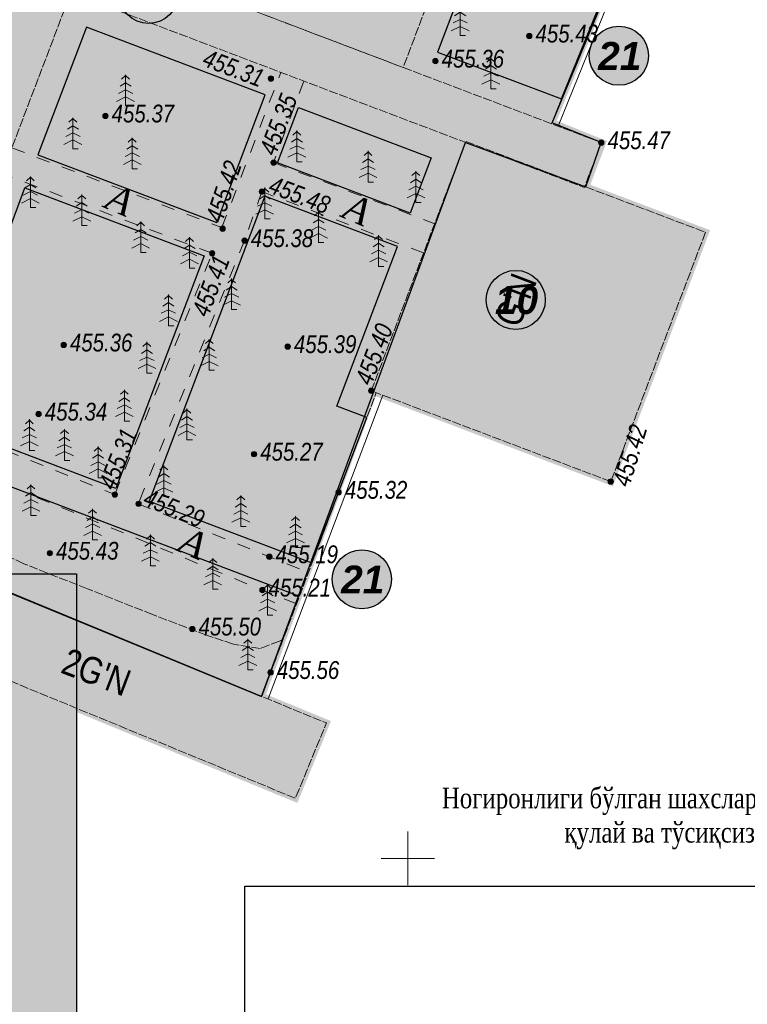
# Model space of a CAD drawing. Extents: x 398198 to 398512, y 4213857 to 4214102.
# Tile 2 of 36: x 398278 to 398319, y 4213892 to 4213947. Entities that reach past the tile are written whole.
import ezdxf
from ezdxf.enums import TextEntityAlignment as Align

# ---------------------------------------------------------------- set-up
doc = ezdxf.new("R2010")
doc.units = 0
doc.header["$LTSCALE"] = 0.5
doc.header["$MEASUREMENT"] = 0
for name, pattern in [('Build_Contour_Notresid_m1', [1, 1, 0]), ('Fence_Stone_Contour_Mr1m_m1', [1, 1, 0]), ('Footway_NotBorder_Line_m1', [3, 1.5, -1.5]), ('Relef_Horizontal_Basic_m1', [1, 1, 0]), ('ГОСТ 2.303 6', [12, 8, -1.5, 1, -1.5])]:
    doc.linetypes.add(name, pattern=pattern)
doc.layers.add('.', color=7, linetype='Continuous', lineweight=15)
doc.layers.add('Yozuvlar', color=250, linetype='Continuous', lineweight=18)
for name, color, linetype, lineweight, true_color in [('AUTO#_ROADS_EXIST_L', 7, 'Continuous', 15, 0x000000), ('AUTO#_ROADS_MTRAL_T', 7, 'Continuous', 15, 0x000000), ('GREEN_VGTAT_SRVEY_B', 7, 'Continuous', 15, 0x000000)]:
    doc.layers.add(name, color=color, linetype=linetype, lineweight=lineweight, true_color=true_color)
for name, color, linetype in [('Bino', 7, 'Continuous'), ('TREE', 74, 'Continuous'), ('выноска_координат', 7, 'Continuous')]:
    doc.layers.add(name, color=color, linetype=linetype)
for name, color, linetype, true_color in [('BUILD_NORES_CNTUR_P', 7, 'Continuous', 0x000000), ('BUILD_NORES_TITLE_T', 7, 'Continuous', 0x000000), ('FENCE_GRDRL_#####_L', 7, 'Continuous', 0x000000), ('GEODS_POINT_GRID#_B', 7, 'Continuous', 0x000000), ('RELEF_HRZNT_BASIC_L', 7, 'Continuous', 0x000000), ('RELEF_POINT_PICKT_B', 7, 'Continuous', 0x000000), ('RELEF_POINT_PICKT_T', 7, 'Continuous', 0x000000)]:
    doc.layers.add(name, color=color, linetype=linetype, true_color=true_color)
doc.styles.add('ESKD1', font='times.ttf', dxfattribs={"width": 0.8, "oblique": 15})
doc.styles.add('GOST-2.304_Type-B', font='GOST_Common.ttf')
doc.styles.add('БМ-431 (Times New Roman К)', font='timesi.ttf', dxfattribs={"height": 1})
doc.styles.add('Д-431 (Arial Narrow К)', font='ARIALNI.TTF', dxfattribs={"height": 1})
doc.styles.add('Р-131 (Arial Narrow)', font='ARIALN.TTF', dxfattribs={"height": 1})
doc.linetypes.add('Fence_Stone_Mr1m_08_m1', pattern='A,8,[1,Topography.shx,S=0.8,R=90,X=0,Y=0],0', length=8)
picture_1 = doc.add_image_def('image2.png', size_in_pixel=(1496, 866))
pattern_1 = [(12.94967521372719, (0, 0), (0.225141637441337, 0.3595987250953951), [0.15, -0.4499999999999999]), (102.9496752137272, (0.08989968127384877, -0.05628540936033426), (-0.359598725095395, 0.225141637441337), [0.15, -0.4499999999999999])]

# ---------------------------------------------------------------- blocks, each defined once
blk = doc.blocks.new('GreenSpruce_m1')
at = {"layer": 'GREEN_VGTAT_SRVEY_B', "color": 18, "linetype": 'Continuous', "lineweight": 13, "true_color": 0x000000, "flags": 128}
for points in [[(-0.4444444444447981, 3.000000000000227), (0, 3.400000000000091), (0.4444444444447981, 3.000000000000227)], [(0, 3.5), (0, 0), (0.5999999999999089, 0)], [(-0.62222222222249, 2.200000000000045), (0, 2.600000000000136), (0.62222222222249, 2.200000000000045)], [(-0.8000000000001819, 1.400000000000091), (0, 1.800000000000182), (0.8000000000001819, 1.400000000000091)], [(-1, 0.5), (0, 1), (1, 0.5)]]:
    blk.add_lwpolyline(points, dxfattribs=at)
blk = doc.blocks.new('CrossCoord_m1')
at = {"layer": 'GEODS_POINT_GRID#_B', "color": 3, "lineweight": 20, "true_color": 0x00ff00, "flags": 128}
for points in [[(0, 3), (0, -3)], [(-3, 0), (3, 0)]]:
    blk.add_lwpolyline(points, dxfattribs=at)
blk = doc.blocks.new('PointHight_m1')
at = {"layer": 'RELEF_POINT_PICKT_B', "linetype": 'Continuous', "lineweight": 15, "true_color": 0x000000}
h = blk.add_hatch(color=18, dxfattribs=at)
edge = h.paths.add_edge_path()
edge.add_arc((8.94147e-11, 2.024967e-10), 0.3, 0, 360)
at = {"layer": 'RELEF_POINT_PICKT_B', "color": 18, "linetype": 'Continuous', "lineweight": 15, "true_color": 0x000000}
blk.add_circle((8.94147e-11, 2.024967e-10), 0.3, dxfattribs=at)
blk.add_point((8.94147e-11, 2.024967e-10), dxfattribs=at)
blk = doc.blocks.new('wdqwqwwq')
at = {"layer": 'AUTO#_ROADS_EXIST_L', "color": 18, "linetype": 'Footway_NotBorder_Line_m1', "lineweight": 15, "true_color": 0x000000, "elevation": 455.213}
blk.add_lwpolyline([(398293.7512164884, 4213914.284584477), (398242.71, 4213935.260001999), (398260.5300000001, 4213979.879997), (398261.8613283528, 4213983.54934047)], dxfattribs=at)
at = {"layer": 'AUTO#_ROADS_EXIST_L', "color": 18, "linetype": 'Footway_NotBorder_Line_m1', "lineweight": 15, "true_color": 0x000000}
for points in [[(398256.669208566, 4213964.509025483), (398245.45, 4213935.820000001), (398283.5557223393, 4213920.440864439), (398289.02, 4213933.980003), (398277.233479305, 4213938.45328524), (398277.7819100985, 4213939.898329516), (398289.5684307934, 4213935.425047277), (398292.8749251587, 4213944.137232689)], [(398294.1724857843, 4213943.644775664), (398292.47, 4213939.070000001), (398301.5096515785, 4213935.639223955)], [(398300.8858169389, 4213933.995500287), (398291.81, 4213937.440002), (398290.8400000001, 4213934.690002), (398290.8400000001, 4213934.690002)], [(398290.8400000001, 4213934.690002), (398284.8743819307, 4213919.908664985), (398294.4199352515, 4213916.056163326)]]:
    blk.add_lwpolyline(points, dxfattribs=at)
at = {"layer": 'BUILD_NORES_CNTUR_P', "color": 18, "linetype": 'Build_Contour_Notresid_m1', "lineweight": 13, "true_color": 0x000000, "flags": 128}
for points in [[(398287.9675645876, 4213948.882054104), (398293.7194670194, 4213964.037573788), (398305.4944482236, 4213959.568671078), (398299.7425457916, 4213944.413151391)], [(398259.8, 4213956.690002), (398260.7561962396, 4213959.209455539), (398310.8625541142, 4213940.19282743), (398309.9063578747, 4213937.673373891)], [(398264.2500000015, 4213939.050002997), (398275.8000000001, 4213934.669998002), (398281.0884044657, 4213948.610514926), (398269.541644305, 4213952.992801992)], [(398269.9106844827, 4213913.163977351), (398293.6919567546, 4213903.376252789), (398295.431272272, 4213907.602274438), (398271.65, 4213917.379997)]]:
    blk.add_lwpolyline(points, close=True, dxfattribs=at)
at = {"layer": 'BUILD_NORES_CNTUR_P', "color": 18, "linetype": 'Build_Contour_Notresid_m1', "lineweight": 13, "true_color": 0x000000, "elevation": 455.402}
blk.add_lwpolyline([(398303.2637495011, 4213940.261045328), (398316.7085857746, 4213935.158390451), (398311.3948362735, 4213921.157347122), (398297.95, 4213926.260001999)], close=True, dxfattribs=at)
at = {"layer": 'FENCE_GRDRL_#####_L', "color": 18, "linetype": 'Fence_Stone_Contour_Mr1m_m1', "lineweight": 13, "true_color": 0x000000}
for points, elevation in [([(398308.0724770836, 4213941.251732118), (398314.41, 4213956.93), (398323.68, 4213978.889998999), (398341.7079970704, 4213971.279819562)], 455.484), ([(398291.7939270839, 4213909.099306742), (398298.2312864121, 4213926.153246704)], 455.56)]:
    blk.add_lwpolyline(points, dxfattribs=dict(at, elevation=elevation))
at = {"layer": 'FENCE_GRDRL_#####_L', "color": 18, "linetype": 'Fence_Stone_Mr1m_08_m1', "lineweight": 13, "true_color": 0x000000}
for points, elevation in [([(398308.4465351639, 4213941.10976763), (398314.7797016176, 4213956.777258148), (398323.8929515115, 4213978.365926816), (398341.5524367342, 4213970.911307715)], 455.484), ([(398292.1681539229, 4213908.958047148), (398298.6055132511, 4213926.011987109)], 455.56)]:
    blk.add_lwpolyline(points, dxfattribs=dict(at, elevation=elevation))
at = {"layer": 'RELEF_HRZNT_BASIC_L', "color": 34, "linetype": 'Relef_Horizontal_Basic_m1', "lineweight": 15, "true_color": 0xa55200, "elevation": 455.4999999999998}
blk.add_lwpolyline([(398293.0067038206, 4213912.312211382), (398292.81, 4213912.199997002), (398291.72, 4213911.790001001), (398290.21, 4213912.029999), (398288.72, 4213912.529998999), (398285.68, 4213913.690002), (398282.0200000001, 4213915.139998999), (398278.46, 4213916.540001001), (398275.92, 4213917.760001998), (398274.5600000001, 4213918.820000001), (398273.23, 4213919.93), (398272.77, 4213920.480003), (398272.5300000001, 4213920.769997), (398271.82, 4213921.839995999), (398270.5900000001, 4213923.629997), (398270.4252184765, 4213923.87041689)], dxfattribs=at)
at = {"layer": 'GEODS_POINT_GRID#_B', "color": 3, "true_color": 0x00ff00, "xscale": 0.5, "yscale": 0.5, "zscale": 0.5}
blk.add_blockref('CrossCoord_m1', (398300, 4213900), dxfattribs=at)
at = {"layer": 'GREEN_VGTAT_SRVEY_B', "color": 18, "true_color": 0x000000, "xscale": 0.5, "yscale": 0.5, "zscale": 0.5}
for p in [(398302.9385167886, 4213946.213976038), (398304.6642785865, 4213943.216284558), (398284.1605911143, 4213942.25756773), (398281.2050638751, 4213939.842477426), (398293.7770082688, 4213939.117509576), (398284.5373680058, 4213938.720126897), (398297.7691948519, 4213937.978264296), (398300.4578068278, 4213936.839024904), (398278.8190013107, 4213936.548353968), (398291.9717978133, 4213935.918887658), (398281.7033841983, 4213935.529496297), (398294.9945651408, 4213934.581848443), (398285.0098768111, 4213934.018778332), (398287.7535667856, 4213933.140457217), (398298.3627822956, 4213933.244815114), (398290.1141276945, 4213930.814201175), (398286.5686074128, 4213929.906292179), (398285.3601914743, 4213927.250308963), (398288.8618507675, 4213927.406916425), (398284.0948538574, 4213924.560247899), (398287.6094344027, 4213923.504317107), (398278.7621416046, 4213922.90934057), (398280.7319353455, 4213922.349248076), (398282.6162226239, 4213921.370823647), (398286.313962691, 4213920.312686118), (398278.8546044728, 4213919.244750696), (398290.6322017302, 4213918.630607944), (398282.311612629, 4213917.880665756), (398293.6981483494, 4213917.466094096), (398285.5552497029, 4213916.431324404), (398289.0549413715, 4213915.10986767), (398292.1349557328, 4213913.649951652), (398291.0252928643, 4213910.580762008)]:
    blk.add_blockref('GreenSpruce_m1', p, dxfattribs=at)
at = {"layer": 'RELEF_POINT_PICKT_B', "color": 18, "true_color": 0x000000, "xscale": 0.5, "yscale": 0.5, "zscale": 0.5}
for p in [(398306.82, 4213946.179999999, 455.426), (398301.55, 4213944.769997, 455.364), (398292.32, 4213943.790001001, 455.3099999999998), (398283.0300000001, 4213941.690002, 455.365), (398310.86, 4213940.190001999, 455.47), (398292.47, 4213939.070000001, 455.353), (398291.81, 4213937.440001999, 455.48), (398289.61, 4213935.360001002, 455.419), (398290.8400000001, 4213934.690002, 455.3819999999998), (398289.0200000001, 4213933.980003, 455.405), (398280.69, 4213928.830001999, 455.3619999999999), (398293.26, 4213928.739998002, 455.3859999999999), (398297.9500000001, 4213926.260001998, 455.402), (398279.2800000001, 4213924.949997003, 455.338), (398291.3700000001, 4213922.699997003, 455.269), (398311.39, 4213921.160004, 455.42), (398283.56, 4213920.429999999, 455.3049999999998), (398296.12, 4213920.559998, 455.32), (398284.89, 4213919.910003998, 455.2869999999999), (398279.91, 4213917.139998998, 455.429), (398292.23, 4213916.940002, 455.193), (398291.8400000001, 4213915.070000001, 455.213), (398287.91, 4213912.879997, 455.496), (398292.3, 4213910.440002, 455.56)]:
    blk.add_blockref('PointHight_m1', p, dxfattribs=at)
at = {"layer": 'AUTO#_ROADS_MTRAL_T', "color": 18, "true_color": 0x000000, "style": 'БМ-431 (Times New Roman К)'}
for p in [(398283.5525098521, 4213936.28112756, -455.213), (398296.8731941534, 4213935.744465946, -455.213), (398287.6490477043, 4213917.006675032)]:
    blk.add_text('A', height=1.5, rotation=336.7142930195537, dxfattribs=at).set_placement(p, align=Align.CENTER)
at = {"layer": 'BUILD_NORES_TITLE_T', "color": 18, "true_color": 0x000000, "style": 'Р-131 (Arial Narrow)'}
for s, rotation, p in [("G'N", 69.21698155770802, (398306.0576233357, 4213931.358067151, 455.601)), ("2G'N", 339.2169815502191, (398282.5251530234, 4213910.462940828, 455.604))]:
    blk.add_text(s, height=1.5, rotation=rotation, dxfattribs=at).set_placement(p, align=Align.MIDDLE)
at = {"layer": 'RELEF_POINT_PICKT_T', "color": 18, "true_color": 0x000000, "style": 'Д-431 (Arial Narrow К)'}
for s, p in [('455.43', (398307.17, 4213946.314999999, 455.426)), ('455.36', (398301.9, 4213944.904996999, 455.364)), ('455.37', (398283.38, 4213941.825002, 455.365)), ('455.47', (398311.2099999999, 4213940.325002, 455.47)), ('455.38', (398291.19, 4213934.825002, 455.3819999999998)), ('455.36', (398281.04, 4213928.965001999, 455.3619999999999)), ('455.39', (398293.61, 4213928.874998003, 455.3859999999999)), ('455.34', (398279.63, 4213925.084997, 455.338)), ('455.27', (398291.72, 4213922.834997, 455.269)), ('455.32', (398296.47, 4213920.694998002, 455.32)), ('455.43', (398280.2599999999, 4213917.274998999, 455.429)), ('455.19', (398292.58, 4213917.075001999, 455.193)), ('455.21', (398292.19, 4213915.205, 455.213)), ('455.50', (398288.26, 4213913.014997, 455.496)), ('455.56', (398292.65, 4213910.575002, 455.56))]:
    blk.add_text(s, height=1, dxfattribs=at).set_placement(p, align=Align.MIDDLE_LEFT)
for s, rotation, p in [('455.31', 339.2169815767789, (398288.5846276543, 4213944.999516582, 455.3099999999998)), ('455.35', 69.2169815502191, (398292.1100450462, 4213939.573839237, 455.353)), ('455.42', 71.3749684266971, (398289.1035943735, 4213935.789826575, 455.419)), ('455.48', 339.216981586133, (398292.2938520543, 4213937.874134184, 455.48)), ('455.41', 69.2169815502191, (398288.3238716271, 4213930.513206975, 455.405)), ('455.40', 69.2169815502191, (398297.4849173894, 4213926.675847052, 455.402)), ('455.42', 73.01386707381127, (398311.9534942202, 4213920.949044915, 455.42)), ('455.31', 68.24378962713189, (398283.0834257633, 4213920.805108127, 455.3049999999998)), ('455.29', 337.805105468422, (398285.2650638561, 4213920.323929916, 455.2869999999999))]:
    blk.add_text(s, height=1, rotation=rotation, dxfattribs=at).set_placement(p, align=Align.MIDDLE_LEFT)
blk = doc.blocks.new('ЦЕППП3П')
at = {"layer": '.', "linetype": 'ByBlock', "lineweight": 30, "true_color": 0xffffff}
h = blk.add_hatch(color=7, dxfattribs=at)
h.dxf.hatch_style = 1
edge = h.paths.add_edge_path()
edge.add_arc((45296.4496340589, 54957.09264077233), 1.274023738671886, 0, 360)
at = {"color": 0, "linetype": 'ByBlock', "lineweight": 25}
blk.add_circle((45296.4496340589, 54957.09264077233), 1.274023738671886, dxfattribs=at)
blk = doc.blocks.new('A$C3ba47d87')
at = {"layer": '.', "linetype": 'ByBlock', "lineweight": 25}
h = blk.add_hatch(color=30, dxfattribs=at)
h.dxf.hatch_style = 1
h.paths.add_polyline_path([(-0.0500089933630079, 1.125872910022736, 1), (-0.0500089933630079, -1.274127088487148, 1)])
at = {"layer": 'выноска_координат', "color": 0, "linetype": 'ByBlock', "lineweight": 25}
blk.add_circle((-0.0500089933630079, -0.07412708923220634), 1.199999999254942, dxfattribs=at)
at = {"layer": 'выноска_координат', "linetype": 'ByBlock', "style": 'GOST-2.304_Type-B'}
blk.add_text('8', height=1.6, dxfattribs=at).set_placement((-0.5665573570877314, -0.9437864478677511))
blk = doc.blocks.new('A$Cb66b0333')
at = {"layer": '.', "linetype": 'ByBlock', "lineweight": 25}
h = blk.add_hatch(color=30, dxfattribs=at)
h.dxf.hatch_style = 1
h.paths.add_polyline_path([(-0.2161635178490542, 1.15908391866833, 1), (-0.2161635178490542, -1.240916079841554, 1)])
at = {"layer": 'выноска_координат', "color": 0, "linetype": 'ByBlock', "lineweight": 25}
blk.add_circle((-0.2161635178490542, -0.04091608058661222), 1.199999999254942, dxfattribs=at)
at = {"layer": 'выноска_координат', "linetype": 'ByBlock', "style": 'GOST-2.304_Type-B'}
blk.add_text('9', height=1.6, dxfattribs=at).set_placement((-0.7327118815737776, -0.910575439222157))
blk = doc.blocks.new('A$Ca802a11f')
at = {"layer": '.', "linetype": 'ByBlock', "lineweight": 25}
h = blk.add_hatch(color=30, dxfattribs=at)
h.dxf.hatch_style = 1
h.paths.add_polyline_path([(0.04873107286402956, 1.024986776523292, 1), (0.04873107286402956, -1.375013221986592, 1)])
at = {"layer": 'выноска_координат', "color": 0, "linetype": 'ByBlock', "lineweight": 25}
blk.add_circle((0.04873107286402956, -0.1750132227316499), 1.199999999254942, dxfattribs=at)
at = {"layer": 'выноска_координат', "linetype": 'ByBlock', "style": 'GOST-2.304_Type-B'}
blk.add_text('11', height=1.6, dxfattribs=at).set_placement((-0.8333475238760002, -1.044672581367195))
blk = doc.blocks.new('A$C5a468217')
at = {"layer": '.', "linetype": 'ByBlock', "lineweight": 25}
h = blk.add_hatch(color=30, dxfattribs=at)
h.dxf.hatch_style = 1
h.paths.add_polyline_path([(0.04873107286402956, 1.357132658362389, 1), (0.04873107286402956, -1.042867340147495, 1)])
at = {"layer": 'выноска_координат', "color": 0, "linetype": 'ByBlock', "lineweight": 25}
blk.add_circle((0.04873107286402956, 0.1571326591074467), 1.199999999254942, dxfattribs=at)
at = {"layer": 'выноска_координат', "linetype": 'ByBlock', "style": 'GOST-2.304_Type-B'}
blk.add_text('12', height=1.6, dxfattribs=at).set_placement((-0.8333475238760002, -0.7125266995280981))
blk = doc.blocks.new('A$C83613da6')
at = {"layer": '.', "linetype": 'ByBlock', "lineweight": 25}
h = blk.add_hatch(color=30, dxfattribs=at)
h.dxf.hatch_style = 1
h.paths.add_polyline_path([(0.04961810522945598, 1.257299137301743, 1), (0.04961810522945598, -1.142700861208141, 1)])
at = {"layer": 'выноска_координат', "color": 0, "linetype": 'ByBlock', "lineweight": 25}
blk.add_circle((0.04961810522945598, 0.05729913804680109), 1.199999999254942, dxfattribs=at)
at = {"layer": 'выноска_координат', "linetype": 'ByBlock', "style": 'GOST-2.304_Type-B'}
blk.add_text('10', height=1.6, dxfattribs=at).set_placement((-0.8989150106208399, -0.8123602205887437))
blk = doc.blocks.new('цаапекпк')
at = {"layer": 'выноска_координат', "color": 30, "linetype": 'ByBlock', "lineweight": 30}
for points in [[(852.823795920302, 95.60067688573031), (855.6960802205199, 94.34996451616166)], [(852.823795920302, 95.60067688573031), (855.7356564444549, 91.81851666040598)], [(899.651202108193, 94.06601398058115), (903.1917654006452, 91.05460619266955)], [(836.8827528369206, 87.27944260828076), (833.034092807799, 91.40654405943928)], [(839.2827528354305, 87.27944260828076), (853.4523501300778, 89.84248316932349)], [(836.8827528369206, 87.27944260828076), (835.6248712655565, 82.64831864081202)], [(839.2827528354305, 87.27944260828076), (853.129251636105, 79.6160419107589)], [(878.8621085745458, 87.25090756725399), (880.5381136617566, 85.69808879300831)], [(899.2189806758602, 84.3873533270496), (901.1688334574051, 82.45528234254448)], [(875.5563355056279, 84.0091448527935), (877.6649672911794, 79.83177741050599)], [(875.5621083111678, 84.01650251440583), (877.093232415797, 82.79359352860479)], [(842.3271501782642, 78.44203418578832), (843.4341582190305, 75.47872939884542)]]:
    blk.add_lwpolyline(points, dxfattribs=at)
for name, p in [('A$C3ba47d87', (910.4077507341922, 109.4730947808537)), ('A$C3ba47d87', (910.4077507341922, 109.4730947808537)), ('A$Cb66b0333', (910.5785533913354, 100.0066972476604)), ('A$Cb66b0333', (910.5785533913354, 100.0066972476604)), ('A$Cb66b0333', (910.5785533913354, 100.0066972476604)), ('A$Cb66b0333', (910.5785533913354, 100.0066972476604)), ('A$C5a468217', (851.7213935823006, 96.01780624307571)), ('A$C3ba47d87', (898.9079012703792, 95.04050739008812)), ('A$C3ba47d87', (898.9079012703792, 95.04050739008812)), ('A$Cb66b0333', (853.896876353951, 94.10658768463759)), ('A$Cb66b0333', (853.896876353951, 94.10658768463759)), ('A$Cb66b0333', (853.896876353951, 94.10658768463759)), ('A$Cb66b0333', (853.896876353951, 94.10658768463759)), ('A$Ca802a11f', (878.8133775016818, 88.62592078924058)), ('A$Ca802a11f', (878.8133775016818, 88.62592078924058)), ('A$Ca802a11f', (878.8133775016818, 88.62592078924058)), ('A$Ca802a11f', (878.8133775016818, 88.62592078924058)), ('A$Ca802a11f', (838.0340217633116, 87.45445583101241)), ('A$Ca802a11f', (838.0340217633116, 87.45445583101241)), ('A$Ca802a11f', (838.0340217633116, 87.45445583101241)), ('A$Ca802a11f', (838.0340217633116, 87.45445583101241)), ('A$Cb66b0333', (899.0787039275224, 85.57410985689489)), ('A$Cb66b0333', (899.0787039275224, 85.57410985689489)), ('A$Cb66b0333', (899.0787039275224, 85.57410985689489)), ('A$Cb66b0333', (899.0787039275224, 85.57410985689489)), ('A$C83613da6', (874.565517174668, 84.69625295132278)), ('A$C83613da6', (874.565517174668, 84.69625295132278)), ('A$C83613da6', (874.565517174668, 84.69625295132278)), ('A$C83613da6', (874.565517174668, 84.69625295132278)), ('A$Cb66b0333', (842.397026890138, 79.67400029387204)), ('A$Cb66b0333', (842.397026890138, 79.67400029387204)), ('A$Cb66b0333', (842.397026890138, 79.67400029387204)), ('A$Cb66b0333', (842.397026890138, 79.67400029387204))]:
    blk.add_blockref(name, p, dxfattribs=at)
at = {"layer": 'выноска_координат', "color": 0, "linetype": 'ByBlock', "lineweight": 25}
image = blk.add_image(picture_1, insert=(800.2366657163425, 49.78365477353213), size_in_units=(113.97343253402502, 65.9765993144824), dxfattribs=at)
image.dxf.flags = 7

msp = doc.modelspace()

# ---------------------------------------------------------------- hatches: boundary and pattern name
at = {"linetype": 'ByBlock', "lineweight": 30}
h = msp.add_hatch(color=31, dxfattribs=at)
h.dxf.hatch_style = 1
h.paths.add_polyline_path([(398269.9106844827, 4213913.163977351), (398293.6919567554, 4213903.376252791), (398295.431272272, 4213907.602274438), (398271.6499999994, 4213917.389998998)])
h.paths.add_polyline_path([(398233.8200000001, 4213932.970001), (398238.2099531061, 4213945.147612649), (398234.7921582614, 4213946.37970639), (398230.4022051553, 4213934.202094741)])
h.paths.add_polyline_path([(398238.2099531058, 4213945.147612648), (398239.5553482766, 4213948.879702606), (398230.0994347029, 4213952.288500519), (398228.754039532, 4213948.55641056)])
h.paths.add_polyline_path([(398241.29, 4213955.940002), (398249.2019903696, 4213975.970989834), (398245.1450695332, 4213977.573422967), (398237.2330791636, 4213957.542435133)])
h = msp.add_hatch(color=31, dxfattribs=at)
h.dxf.hatch_style = 1
h.paths.add_polyline_path([(398269.6168282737, 4213955.846621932), (398257.8417564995, 4213960.311978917), (398263.5900000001, 4213975.470001), (398275.3650717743, 4213971.004644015)])
h.paths.add_polyline_path([(398299.7425457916, 4213944.413151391), (398287.9700674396, 4213948.877524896), (398293.72, 4213964.040001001), (398305.492478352, 4213959.575627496)])
h.paths.add_polyline_path([(398259.8, 4213956.690002), (398309.9120784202, 4213937.686438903), (398310.8625541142, 4213940.19282743), (398260.750475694, 4213959.196390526)])
h.paths.add_polyline_path([(398264.2500000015, 4213939.050002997), (398275.8016302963, 4213934.66937976), (398281.0884044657, 4213948.610514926), (398269.5367741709, 4213952.991138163)])
h.paths.add_polyline_path([(398297.95, 4213926.260001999), (398303.2637495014, 4213940.261045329), (398316.7085857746, 4213935.158390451), (398311.3948362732, 4213921.157347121)])
at = {"layer": 'Bino', "lineweight": 15, "ltscale": 0.1}
h = msp.add_hatch(color=254, dxfattribs=at)
h.dxf.hatch_style = 1
h.paths.add_polyline_path([(398233.3418769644, 4213931.64370058), (398271.65, 4213917.379997), (398291.7939270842, 4213909.099306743), (398303.2422295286, 4213940.202578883), (398309.986167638, 4213937.70971789), (398310.86, 4213940.190001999), (398308.0969150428, 4213941.312188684), (398323.5164050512, 4213978.502453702), (398345.4245986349, 4213969.254322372), (398358.0673947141, 4213996.879560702), (398377.2478456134, 4213987.182764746), (398382.6619580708, 4213997.891984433), (398269.8519859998, 4214054.923765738), (398264.4378735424, 4214044.214546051), (398272.9500000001, 4214039.910004), (398267.4900000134, 4214024.120003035), (398249.1699997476, 4213975.88999836), (398241.7099997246, 4213955.81999926), (398239.5553482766, 4213948.879702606)])
at = {"layer": 'TREE', "lineweight": 0}
h = msp.add_hatch(dxfattribs=at)
h.set_pattern_fill('CROSS', color=256, scale=1.2, angle=12.94967521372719)
h.set_pattern_definition(pattern_1)
edge = h.paths.add_edge_path()
edge.add_line((398280.1392132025, 4214036.275552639), (398277.3450841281, 4214028.910737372))
edge.add_arc((398275.4751377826, 4214029.620174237), 2.000000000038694, 249.2238112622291, 339.2238112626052, ccw=False)
edge.add_line((398274.7657009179, 4214027.750227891), (398273.0501396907, 4214028.401092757))
edge.add_line((398273.0501396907, 4214028.401092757), (398260.6420888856, 4213995.695731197))
edge.add_line((398260.6420888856, 4213995.695731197), (398263.5297428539, 4213994.600187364))
edge.add_arc((398262.8203059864, 4213992.73024102), 1.999999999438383, -20.776188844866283, 69.22381116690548, ccw=False)
edge.add_line((398264.6902523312, 4213992.020804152), (398242.7330388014, 4213934.14558921))
edge.add_line((398242.7330388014, 4213934.14558921), (398293.8716528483, 4213914.744167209))
edge.add_line((398293.8716528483, 4213914.744167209), (398291.7939270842, 4213909.099306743))
edge.add_line((398291.7939270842, 4213909.099306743), (398271.6604603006, 4213917.40535228))
edge.add_line((398271.6604603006, 4213917.40535228), (398233.3418769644, 4213931.64370058))
edge.add_line((398233.3418769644, 4213931.64370058), (398239.5553482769, 4213948.879702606))
edge.add_line((398239.5553482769, 4213948.879702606), (398241.7100000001, 4213955.820000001))
edge.add_line((398241.7100000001, 4213955.820000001), (398249.2250411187, 4213976.029535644))
edge.add_line((398249.2250411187, 4213976.029535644), (398267.4900000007, 4214024.120003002))
edge.add_line((398267.4900000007, 4214024.120003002), (398272.9500000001, 4214039.910004))
edge.add_line((398272.9500000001, 4214039.910004), (398280.1392132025, 4214036.275552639))
h.paths.add_polyline_path([(398241.8373765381, 4213931.784786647), (398242.7330388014, 4213934.14558921), (398246.1693559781, 4213932.841888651), (398245.2736937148, 4213930.481086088)], flags=16)
h.paths.add_polyline_path([(398257.9193903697, 4213974.174045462), (398264.690252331, 4213992.020804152), (398260.6698677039, 4213993.546093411), (398259.1446236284, 4213989.525827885), (398257.5551692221, 4213990.128849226), (398252.4063211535, 4213976.557423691)], flags=17)
h.paths.add_polyline_path([(398274.2780585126, 4214036.98576099), (398277.9244538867, 4214035.602359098), (398276.5410519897, 4214031.95596373), (398272.8946566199, 4214033.33936562)], flags=16)
h = msp.add_hatch(dxfattribs=at)
h.set_pattern_fill('CROSS', color=256, scale=1.2, angle=12.94967521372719)
h.set_pattern_definition(pattern_1)
edge = h.paths.add_edge_path()
edge.add_line((398301.6758346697, 4213945.280861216), (398308.6344574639, 4213942.642003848))
edge.add_line((398308.6344574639, 4213942.642003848), (398311.73, 4213950.300002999))
edge.add_line((398311.73, 4213950.300002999), (398314.41, 4213956.93))
edge.add_line((398314.41, 4213956.93), (398323.68, 4213978.889998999))
edge.add_line((398323.68, 4213978.889998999), (398345.5878597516, 4213969.642008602))
edge.add_line((398345.5878597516, 4213969.642008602), (398346.1391770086, 4213970.951188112))
edge.add_line((398346.1391770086, 4213970.951188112), (398341.2215865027, 4213972.816867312))
edge.add_line((398341.2215865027, 4213972.816867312), (398341.7536641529, 4213974.21932707))
edge.add_line((398341.7536641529, 4213974.21932707), (398314.5715992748, 4213984.531900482))
edge.add_arc((398313.8621624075, 4213982.661954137), 2.000000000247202, 69.2238111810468, 159.2238111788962)
edge.add_line((398311.9922160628, 4213983.371391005), (398306.5371470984, 4213968.992822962))
edge.add_arc((398308.407093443, 4213968.283386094), 2.000000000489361, 159.2238111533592, 249.2238111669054)
edge.add_line((398307.6976565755, 4213966.41343975), (398315.0422159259, 4213963.626995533))
edge.add_line((398315.0422159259, 4213963.626995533), (398310.4306616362, 4213951.529201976))
edge.add_line((398310.4306616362, 4213951.529201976), (398304.8481516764, 4213953.646208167))
edge.add_line((398304.8481516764, 4213953.646208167), (398301.6758346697, 4213945.280861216))
h = msp.add_hatch(dxfattribs=at)
h.set_pattern_fill('CROSS', color=256, scale=1.2, angle=12.94967521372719)
h.set_pattern_definition(pattern_1)
edge = h.paths.add_edge_path()
edge.add_line((398278.5078901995, 4213937.648353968), (398288.5723445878, 4213933.836409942))
edge.add_line((398288.5723445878, 4213933.836409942), (398283.6165831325, 4213920.773925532))
edge.add_line((398283.6165831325, 4213920.773925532), (398247.1823683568, 4213934.596661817))
edge.add_arc((398247.8918052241, 4213936.466608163), 2.000000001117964, 159.2238112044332, 249.2238111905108, ccw=False)
edge.add_line((398246.0218588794, 4213937.176045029), (398256.4266070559, 4213964.601065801))
edge.add_line((398256.4266070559, 4213964.601065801), (398257.6832396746, 4213964.124313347))
edge.add_line((398257.6832396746, 4213964.124313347), (398255.9073466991, 4213959.441313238))
edge.add_line((398255.9073466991, 4213959.441313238), (398258.82022356, 4213958.336688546))
edge.add_line((398258.82022356, 4213958.336688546), (398257.8655901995, 4213955.819336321))
edge.add_line((398257.8655901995, 4213955.819336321), (398267.6037905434, 4213952.126404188))
edge.add_line((398267.6037905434, 4213952.126404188), (398262.315590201, 4213938.181508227))
edge.add_line((398262.315590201, 4213938.181508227), (398276.6722959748, 4213932.734969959))
edge.add_line((398276.6722959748, 4213932.734969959), (398278.5078901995, 4213937.648353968))
h = msp.add_hatch(dxfattribs=at)
h.set_pattern_fill('CROSS', color=256, scale=1.2, angle=12.94967521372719)
h.set_pattern_definition(pattern_1)
h.paths.add_polyline_path([(398292.6932773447, 4213939.060163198), (398293.8708418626, 4213942.16538116), (398301.3104933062, 4213939.341845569), (398300.1328100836, 4213936.237687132)])
h.paths.add_polyline_path([(398285.4865294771, 4213920.064488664), (398294.6243498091, 4213916.597701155), (398297.7015620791, 4213924.74989379), (398296.015358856, 4213925.389850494), (398299.4224437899, 4213934.367079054), (398291.9838404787, 4213937.190216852)])
h.paths.add_polyline_path([(398279.2433596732, 4213939.51482198), (398289.2817814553, 4213935.706356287), (398292.0001959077, 4213942.874769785), (398281.9612160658, 4213946.681763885)])

# ---------------------------------------------------------------- linework, layer by layer
at = {"linetype": 'Continuous'}
msp.add_lwpolyline([(398233.3418769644, 4213931.64370058), (398271.65, 4213917.379997), (398291.7939270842, 4213909.099306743), (398303.2422295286, 4213940.202578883), (398309.986167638, 4213937.70971789), (398310.86, 4213940.190001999), (398308.0969150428, 4213941.312188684), (398323.5164050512, 4213978.502453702), (398345.4245986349, 4213969.254322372), (398358.0673947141, 4213996.879560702), (398377.2478456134, 4213987.182764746), (398382.6619580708, 4213997.891984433), (398269.8519859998, 4214054.923765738), (398264.4378735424, 4214044.214546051), (398272.9500000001, 4214039.910004), (398267.4900000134, 4214024.120003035), (398249.1699997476, 4213975.88999836), (398241.7099997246, 4213955.81999926), (398239.5553482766, 4213948.879702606)], close=True, dxfattribs=at)

# ---------------------------------------------------------------- next in the draw order: block references
msp.add_blockref('wdqwqwwq', (0, 0), dxfattribs=at)

# ---------------------------------------------------------------- next in the draw order: hatches: boundary and pattern name
at = {"layer": '.', "linetype": 'Continuous', "lineweight": 35, "true_color": 0xffffff}
h = msp.add_hatch(color=7, dxfattribs=at)
h.dxf.hatch_style = 1
h.paths.add_polyline_path([(398214.8889131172, 4214067.263912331), (398511.8889131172, 4214067.263912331), (398511.8889131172, 4213857.263912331), (398214.8889131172, 4213857.263912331)])
h.paths.add_polyline_path([(398224.8889131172, 4214064.763912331), (398509.3889131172, 4214064.763912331), (398509.3889131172, 4213859.763912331), (398224.8889131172, 4213859.763912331)], flags=16)
h = msp.add_hatch(color=7, dxfattribs=at)
h.dxf.hatch_style = 1
h.paths.add_polyline_path([(398224.8889131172, 4213915.986319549), (398281.4136291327, 4213915.986319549), (398281.4136291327, 4213859.763912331), (398224.8889131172, 4213859.763912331)])

# ---------------------------------------------------------------- next in the draw order: linework, layer by layer
at = {"linetype": 'Continuous'}
for points in [[(398280.1392132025, 4214036.275552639), (398277.3450841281, 4214028.910737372, -0.4142135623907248), (398274.7657009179, 4214027.750227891), (398273.0501396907, 4214028.401092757), (398260.6420888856, 4213995.695731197), (398263.5297428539, 4213994.600187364, -0.4142135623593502), (398264.6902523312, 4213992.020804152), (398242.7330388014, 4213934.14558921), (398293.8716528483, 4213914.744167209), (398291.7939270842, 4213909.099306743), (398271.6604603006, 4213917.40535228), (398233.3418769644, 4213931.64370058), (398239.5553482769, 4213948.879702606), (398241.7100000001, 4213955.820000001), (398249.2250411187, 4213976.029535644), (398267.4900000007, 4214024.120003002), (398272.9500000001, 4214039.910004)], [(398301.6758346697, 4213945.280861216), (398308.6344574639, 4213942.642003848), (398311.73, 4213950.300002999), (398314.41, 4213956.93), (398323.68, 4213978.889998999), (398345.5878597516, 4213969.642008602), (398346.1391770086, 4213970.951188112), (398341.2215865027, 4213972.816867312), (398341.7536641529, 4213974.21932707), (398314.5715992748, 4213984.531900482, 0.4142135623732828), (398311.9922160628, 4213983.371391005), (398306.5371470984, 4213968.992822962, 0.4142135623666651), (398307.6976565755, 4213966.41343975), (398315.0422159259, 4213963.626995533), (398310.4306616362, 4213951.529201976), (398304.8481516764, 4213953.646208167)], [(398278.5078901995, 4213937.648353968), (398288.5723445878, 4213933.836409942), (398283.6165831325, 4213920.773925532), (398247.1823683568, 4213934.596661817, -0.4142135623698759), (398246.0218588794, 4213937.176045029), (398256.4266070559, 4213964.601065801), (398257.6832396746, 4213964.124313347), (398255.9073466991, 4213959.441313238), (398258.82022356, 4213958.336688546), (398257.8655901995, 4213955.819336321), (398267.6037905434, 4213952.126404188), (398262.315590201, 4213938.181508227), (398276.6722959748, 4213932.734969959)]]:
    msp.add_lwpolyline(points, format="xyb", close=True, dxfattribs=at)
at = {"linetype": 'Continuous', "const_width": 0.4}
for points in [[(398299.7425457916, 4213944.413151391), (398287.9700674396, 4213948.877524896), (398293.72, 4213964.040001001), (398305.492478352, 4213959.575627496)], [(398264.2500000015, 4213939.050002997), (398275.8016302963, 4213934.66937976), (398281.0884044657, 4213948.610514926), (398269.5367741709, 4213952.991138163)], [(398269.9106844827, 4213913.163977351), (398293.6919567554, 4213903.376252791), (398295.431272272, 4213907.602274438), (398271.6499999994, 4213917.389998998)]]:
    msp.add_lwpolyline(points, close=True, dxfattribs=at)
for points, elevation in [([(398259.8, 4213956.690002), (398309.9120784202, 4213937.686438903), (398310.8625541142, 4213940.19282743), (398260.750475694, 4213959.196390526)], 455.6009999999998), ([(398297.95, 4213926.260001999), (398303.2637495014, 4213940.261045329), (398316.7085857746, 4213935.158390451), (398311.3948362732, 4213921.157347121)], 455.402)]:
    msp.add_lwpolyline(points, close=True, dxfattribs=dict(at, elevation=elevation))
at = {"linetype": 'Continuous'}
for points in [[(398279.2433596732, 4213939.51482198), (398289.2817814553, 4213935.706356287), (398292.0001959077, 4213942.874769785), (398281.9612160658, 4213946.681763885)], [(398292.6932773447, 4213939.060163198), (398293.8708418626, 4213942.16538116), (398301.3104933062, 4213939.341845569), (398300.1328100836, 4213936.237687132)], [(398285.4865294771, 4213920.064488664), (398294.6243498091, 4213916.597701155), (398297.7015620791, 4213924.74989379), (398296.015358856, 4213925.389850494), (398299.4224437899, 4213934.367079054), (398291.9838404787, 4213937.190216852)]]:
    msp.add_lwpolyline(points, close=True, dxfattribs=at)
at = {"color": 7, "linetype": 'Continuous', "true_color": 0xffffff}
msp.add_lwpolyline([(398224.8889131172, 4213915.986319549), (398281.4136291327, 4213915.986319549), (398281.4136291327, 4213859.763912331), (398224.8889131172, 4213859.763912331)], close=True, dxfattribs=at)
at = {"layer": 'Yozuvlar', "color": 6, "linetype": 'ГОСТ 2.303 6', "lineweight": 25, "ltscale": 0.5, "const_width": 0.4}
msp.add_lwpolyline([(398233.3418769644, 4213931.64370058), (398271.6500000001, 4213917.389998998), (398291.7939270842, 4213909.099306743), (398303.2637495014, 4213940.261045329), (398309.986167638, 4213937.70971789), (398310.9202586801, 4213940.17092709), (398308.0969150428, 4213941.312188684), (398311.73, 4213950.300002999), (398314.4099999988, 4213956.929999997), (398323.5164050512, 4213978.502453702), (398323.8849168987, 4213978.346893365), (398345.424598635, 4213969.254322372), (398347.9782160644, 4213975.318242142), (398358.0673811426, 4213996.879567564), (398272.9500000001, 4214039.910004), (398268.7300000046, 4214027.849998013), (398267.4900000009, 4214024.120003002), (398252.8700000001, 4213985.269996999), (398249.17, 4213975.889998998), (398241.71, 4213955.820000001), (398239.5084487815, 4213948.74960467)], close=True, dxfattribs=at)

# ---------------------------------------------------------------- next in the draw order: block references
at = {"xscale": 1.302954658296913, "yscale": 1.302954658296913, "zscale": 1.302954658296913}
for p in [(339266.2380024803, 4142341.946325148), (339292.6280412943, 4142338.470168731), (339286.8375683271, 4142324.758204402, 455.601), (339278.2034715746, 4142309.070158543)]:
    msp.add_blockref('ЦЕППП3П', p, dxfattribs=at)
at = {"color": 0, "linetype": 'Continuous', "xscale": 0.5777260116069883, "yscale": 0.5777260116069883, "zscale": 0.5777260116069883}
msp.add_blockref('цаапекпк', (397828.5385685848, 4213831.56880569), dxfattribs=at)

# ---------------------------------------------------------------- next in the draw order: texts
at = {"color": 1, "linetype": 'ByBlock', "lineweight": 30, "char_height": 1.563545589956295, "width": 3.245198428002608, "attachment_point": 1}
for s, insert in [('\\pi0.52353;{\\fArial|b1|i1|c0|p34;21}', (398310.1584708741, 4213945.841194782)), ('\\pi0.52086;{\\fArial|b1|i1|c0|p34;10}', (398304.3679979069, 4213932.129230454, 455.601)), ('\\pi0.52353;{\\fArial|b1|i1|c0|p34;21}', (398295.7339011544, 4213916.441184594))]:
    msp.add_mtext(s, dxfattribs=dict(at, insert=insert))
at = {"layer": 'выноска_координат', "color": 30, "linetype": 'ByBlock', "lineweight": 30, "insert": (398293.3167702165, 4213903.968358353), "char_height": 1.155452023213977, "width": 64.82660945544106, "attachment_point": 1, "style": 'ESKD1'}
msp.add_mtext('\\pi8.59516;{\\Q0;\\C0;Ногиронлиги бўлган шахслар учун бинога кириш қисми ҳамда ташқи йўлакларда\\P\\pi15.47789;қулай ва тўсиқсиз шароит яратиш бўйича лойиҳа таклифи}', dxfattribs=at)

doc.saveas('drawing.dxf')
